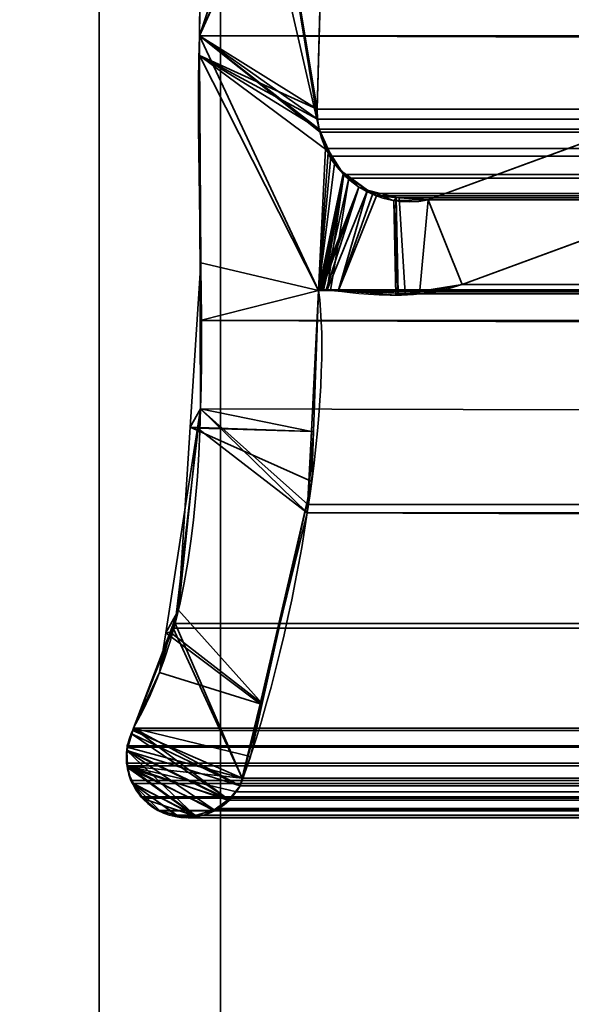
# Model space of a CAD drawing. Header units: millimetres. Extents: x -493 to 6693, y -115 to 135.
# Tile 86 of 172: x -313.66 to -309.11, y -6.33 to 1.78. Entities that reach past the tile are written whole.
import ezdxf

# ---------------------------------------------------------------- set-up
doc = ezdxf.new("R2010")
doc.units = ezdxf.units.MM
doc.layers.add('151', color=7, linetype='Continuous', true_color=0xffffff)

# ---------------------------------------------------------------- blocks, each defined once
blk = doc.blocks.new('UG_SURFACE_001')
at = {"layer": '151', "color": 252, "linetype": 'Continuous', "lineweight": 35}
for points in [[(492.5, -15, 2200.2499), (492.5, 125, 2200.2499), (-492.5, 125, 2200.2499), (-492.5, -15, 2200.2499)], [(-342.5, -15, 2050.2501), (-342.5, 125, 2050.2501), (342.5, 125, 2050.2501), (342.5, -15, 2050.2501)]]:
    blk.add_3dface(points, dxfattribs=at)
blk = doc.blocks.new('UG_SURFACE_146')
at = {"layer": '151', "color": 252, "linetype": 'Continuous', "lineweight": 35}
for points in [[(-297, 3.0145, -6.75), (-312, 3.0145, -6.75), (-312, -16.9528, -6.75), (312, -16.9528, -6.75)], [(-312, -16.9528, -7.75), (-312, 3.0145, -7.75), (-297, 3.0145, -7.75)], [(-297, 3.0145, -7.75), (297, 3.0145, -7.75), (-312, -16.9528, -7.75)], [(297, 3.0145, -7.75), (312, 3.0145, -7.75), (312, -16.9528, -7.75), (-312, -16.9528, -7.75)], [(-312, -16.9528, -6.75), (-312, 3.0145, -6.75), (-312, 3.0145, -7.75), (-312, -16.9528, -7.75)]]:
    blk.add_3dface(points, dxfattribs=at)
blk = doc.blocks.new('UG_SURFACE_150')
at = {"layer": '151', "color": 7, "linetype": 'Continuous', "lineweight": 35}
for points in [[(-311.1883, 0.8784, 2018.4383), (-312.0888, 6.3541, 2019.3388), (-312.1321, 5.0177, 2019.3822), (-312.1284, 4.9608, 2019.3784)], [(-312.0888, 6.3541, 2019.3388), (-311.2011, 0.9593, 2018.451), (-311.2049, 1.0412, 2018.4548)], [(-312.0888, 6.3541, 2019.3388), (-311.1883, 0.8784, 2018.4383), (-311.2011, 0.9593, 2018.451)], [(-311.2049, 1.0412, 2018.4548), (-311.1224, 3.9715, 2018.3723), (-312.0888, 6.3541, 2019.3388)], [(-312.175, 1.6459, -7.75), (-310.9266, 5.4097, -7.75), (-311.0892, 4.1239, -7.75), (-311.0969, 4.0887, -7.75)], [(-310.9266, 5.4097, -7.75), (-312.175, 1.6459, -7.75), (-312.1284, 4.9608, -7.75)], [(-312.175, 1.6459, 2019.4249), (-312.1284, 4.9608, 2019.3784), (-312.1284, 4.9608, -7.75), (-312.175, 1.6459, -7.75)], [(-312.1284, 4.9608, 2019.3784), (-312.175, 1.6459, 2019.4249), (-312.1741, 1.4847, 2019.424), (-311.1883, 0.8784, 2018.4383)], [(-311.0969, 4.0887, -7.75), (-311.1224, 3.9715, -7.75), (-312.175, 1.6459, -7.75)], [(-311.1224, 3.9715, -7.75), (-311.2049, 1.0412, -7.75), (-312.1744, 1.4846, -7.75), (-312.175, 1.6459, -7.75)], [(-311.2049, 1.0412, -7.75), (-311.1224, 3.9715, -7.75), (-311.1224, 3.9715, 2018.3723), (-311.2049, 1.0412, 2018.4548)], [(-312.175, 1.6459, -7.75), (-312.1744, 1.4846, -7.75), (-312.1741, 1.4847, 2019.424)], [(-312.1741, 1.4847, 2019.424), (-312.175, 1.6459, 2019.4249), (-312.175, 1.6459, -7.75)], [(-312.1642, -0.2241, 2019.4142), (-312.1741, 1.4847, 2019.424), (-312.1744, 1.4846, -7.75)], [(-312.1642, -0.2241, 2019.4142), (-312.1744, 1.4846, -7.75), (-312.1649, -1.4257, -7.75)], [(-312.1744, 1.4846, -7.75), (-311.1883, 0.8784, -7.75), (-311.1039, 0.6882, -7.75)], [(-312.1744, 1.4846, -7.75), (-311.2049, 1.0412, -7.75), (-311.2011, 0.9593, -7.75)], [(-311.2011, 0.9593, -7.75), (-311.1883, 0.8784, -7.75), (-312.1744, 1.4846, -7.75)], [(-311.1039, 0.6882, -7.75), (-311.0613, 0.592, -7.75), (-311.1925, -0.4501, -7.75), (-312.1744, 1.4846, -7.75)], [(-312.1649, -1.4257, -7.75), (-312.1744, 1.4846, -7.75), (-311.1925, -0.4501, -7.75), (-311.2517, -1.6131, -7.75)], [(-312.1741, 1.4847, 2019.424), (-311.1925, -0.4501, 2018.4426), (-311.1357, 0.7194, 2018.3856), (-311.1883, 0.8784, 2018.4383)], [(-311.1925, -0.4501, 2018.4426), (-312.1741, 1.4847, 2019.424), (-312.1642, -0.2241, 2019.4142)], [(-311.2011, 0.9593, -7.75), (-311.2049, 1.0412, -7.75), (-311.2049, 1.0412, 2018.4548), (-311.2011, 0.9593, 2018.451)], [(-310.2899, 0.295, -7.75), (-308.3734, 0.997, -7.75), (-308.5515, 0.1329, -7.75), (-310.0084, -0.4009, -7.75)], [(-310.0084, -0.4009, 2017.2584), (-308.5515, 0.1329, 2015.8014), (-308.3734, 0.997, 2015.6233), (-310.2899, 0.295, 2017.5397)], [(-308.3734, 0.997, -7.75), (-310.2899, 0.295, -7.75), (-310.2899, 0.295, 2017.5397), (-308.3734, 0.997, 2015.6233)], [(-311.2011, 0.9593, 2018.451), (-311.1883, 0.8784, 2018.4383), (-311.1883, 0.8784, -7.75), (-311.2011, 0.9593, -7.75)], [(-311.1883, 0.8784, -7.75), (-311.1357, 0.7194, 2018.3856), (-311.1135, 0.6875, 2018.3635)], [(-311.1883, 0.8784, -7.75), (-311.1883, 0.8784, 2018.4383), (-311.1357, 0.7194, 2018.3856)], [(-311.1135, 0.6875, 2018.3635), (-311.1039, 0.6882, -7.75), (-311.1883, 0.8784, -7.75)], [(-311.1135, 0.6875, 2018.3635), (-311.1357, 0.7194, 2018.3856), (-311.1925, -0.4501, 2018.4426)], [(-310.9908, 0.5104, 2018.2409), (-311.1135, 0.6875, 2018.3635), (-311.1925, -0.4501, 2018.4426)], [(-311.1039, 0.6882, -7.75), (-311.1135, 0.6875, 2018.3635), (-310.9908, 0.5104, 2018.2409)], [(-310.9908, 0.5104, 2018.2409), (-311.0613, 0.592, -7.75), (-311.1039, 0.6882, -7.75)], [(-311.1925, -0.4501, -7.75), (-311.0613, 0.592, -7.75), (-310.9834, 0.518, -7.75)], [(-310.9908, 0.5104, 2018.2409), (-310.9834, 0.518, -7.75), (-311.0613, 0.592, -7.75)], [(-310.9834, 0.518, -7.75), (-310.8599, 0.4006, -7.75), (-311.1925, -0.4501, -7.75)], [(-311.1925, -0.4501, 2018.4426), (-310.9856, 0.5029, 2018.2357), (-310.9908, 0.5104, 2018.2409)], [(-310.9856, 0.5029, 2018.2357), (-311.1925, -0.4501, 2018.4426), (-311.1838, -0.447, 2018.4338)], [(-311.1838, -0.447, 2018.4338), (-311.1807, -0.4459, 2018.4307), (-310.9856, 0.5029, 2018.2357)], [(-310.9856, 0.5029, 2018.2357), (-311.1807, -0.4459, 2018.4307), (-311.1663, -0.4468, 2018.4164)], [(-311.1663, -0.4468, 2018.4164), (-311.1222, -0.4498, 2018.3723), (-310.9856, 0.5029, 2018.2357)], [(-310.7907, 0.3763, 2018.0407), (-310.9856, 0.5029, 2018.2357), (-311.1222, -0.4498, 2018.3723), (-311.0318, -0.4559, 2018.2817)], [(-310.9834, 0.518, -7.75), (-310.9908, 0.5104, 2018.2409), (-310.9856, 0.5029, 2018.2357)], [(-310.9834, 0.518, -7.75), (-310.9856, 0.5029, 2018.2357), (-310.7907, 0.3763, 2018.0407)], [(-310.7907, 0.3763, 2018.0407), (-310.8599, 0.4006, -7.75), (-310.9834, 0.518, -7.75)], [(-311.1844, -0.4467, -7.75), (-311.1925, -0.4501, -7.75), (-310.8599, 0.4006, -7.75)], [(-311.1839, -0.4466, -7.75), (-311.1844, -0.4467, -7.75), (-310.8599, 0.4006, -7.75)], [(-311.1662, -0.4463, -7.75), (-311.1839, -0.4466, -7.75), (-310.8599, 0.4006, -7.75)], [(-310.8599, 0.4006, -7.75), (-311.1297, -0.4455, -7.75), (-311.1662, -0.4463, -7.75)], [(-311.1221, -0.4461, -7.75), (-311.1297, -0.4455, -7.75), (-310.8599, 0.4006, -7.75), (-310.7908, 0.3738, -7.75)], [(-310.7908, 0.3738, -7.75), (-310.5711, 0.2884, -7.75), (-310.5566, -0.4895, -7.75), (-311.1221, -0.4461, -7.75)], [(-311.0318, -0.4559, 2018.2817), (-310.7153, 0.3273, 2017.9653), (-310.7907, 0.3763, 2018.0407)], [(-310.5541, 0.3151, 2017.8041), (-310.7153, 0.3273, 2017.9653), (-311.0318, -0.4559, 2018.2817), (-310.5381, -0.4725, 2017.7882)], [(-310.7907, 0.3763, 2018.0407), (-310.7908, 0.3738, -7.75), (-310.8599, 0.4006, -7.75)], [(-310.7908, 0.3738, -7.75), (-310.7907, 0.3763, 2018.0407), (-310.7153, 0.3273, 2017.9653)], [(-310.7908, 0.3738, -7.75), (-310.7153, 0.3273, 2017.9653), (-310.5541, 0.3151, 2017.8041)], [(-310.5541, 0.3151, 2017.8041), (-310.5711, 0.2884, -7.75), (-310.7908, 0.3738, -7.75)], [(-310.5541, 0.3151, 2017.8041), (-310.5553, 0.2888, -7.75), (-310.5711, 0.2884, -7.75)], [(-310.5388, -0.4866, -7.75), (-310.5711, 0.2884, -7.75), (-310.5553, 0.2888, -7.75)], [(-310.5388, -0.4866, -7.75), (-310.5566, -0.4895, -7.75), (-310.5711, 0.2884, -7.75)], [(-310.5553, 0.2888, -7.75), (-310.5541, 0.3151, 2017.8041), (-310.2899, 0.295, 2017.5397)], [(-310.5553, 0.2888, -7.75), (-310.2899, 0.295, -7.75), (-310.0084, -0.4009, -7.75), (-310.5388, -0.4866, -7.75)], [(-310.2899, 0.295, 2017.5397), (-310.2899, 0.295, -7.75), (-310.5553, 0.2888, -7.75)], [(-310.5381, -0.4725, 2017.7882), (-310.3616, -0.4785, 2017.6115), (-310.2899, 0.295, 2017.5397), (-310.5541, 0.3151, 2017.8041)], [(-310.2899, 0.295, 2017.5397), (-310.3616, -0.4785, 2017.6115), (-310.0084, -0.4009, 2017.2584)], [(-308.5515, 0.1329, 2015.8014), (-310.0084, -0.4009, 2017.2584), (-310.0084, -0.4009, -7.75), (-308.5515, 0.1329, -7.75)], [(-312.1649, -1.4257, -7.75), (-312.2514, -1.5778, 2019.5014), (-312.1642, -0.2241, 2019.4142)], [(-311.2345, -1.6133, 2018.4846), (-311.1925, -0.4501, 2018.4426), (-312.1642, -0.2241, 2019.4142), (-312.2514, -1.5778, 2019.5014)], [(-310.5388, -0.4866, -7.75), (-310.0084, -0.4009, -7.75), (-310.0084, -0.4009, 2017.2584)], [(-310.0084, -0.4009, 2017.2584), (-310.3616, -0.4785, 2017.6115), (-310.5388, -0.4866, -7.75)], [(-311.2517, -1.6131, -7.75), (-311.1925, -0.4501, -7.75), (-311.1925, -0.4501, 2018.4426)], [(-311.1925, -0.4501, 2018.4426), (-311.2345, -1.6133, 2018.4846), (-311.2517, -1.6131, -7.75)], [(-311.1925, -0.4501, -7.75), (-311.1844, -0.4467, -7.75), (-311.1838, -0.447, 2018.4338)], [(-311.1838, -0.447, 2018.4338), (-311.1925, -0.4501, 2018.4426), (-311.1925, -0.4501, -7.75)], [(-311.1844, -0.4467, -7.75), (-311.1839, -0.4466, -7.75), (-311.1838, -0.447, 2018.4338)], [(-311.1663, -0.4468, 2018.4164), (-311.1807, -0.4459, 2018.4307), (-311.1839, -0.4466, -7.75)], [(-311.1807, -0.4459, 2018.4307), (-311.1838, -0.447, 2018.4338), (-311.1839, -0.4466, -7.75)], [(-311.1839, -0.4466, -7.75), (-311.1662, -0.4463, -7.75), (-311.1663, -0.4468, 2018.4164)], [(-311.1222, -0.4498, 2018.3723), (-311.1663, -0.4468, 2018.4164), (-311.1662, -0.4463, -7.75)], [(-311.1662, -0.4463, -7.75), (-311.1297, -0.4455, -7.75), (-311.1222, -0.4498, 2018.3723)], [(-311.1297, -0.4455, -7.75), (-311.1221, -0.4461, -7.75), (-311.1222, -0.4498, 2018.3723)], [(-311.0318, -0.4559, 2018.2817), (-311.1222, -0.4498, 2018.3723), (-311.1221, -0.4461, -7.75)], [(-311.1221, -0.4461, -7.75), (-310.5566, -0.4895, -7.75), (-310.5381, -0.4725, 2017.7882)], [(-310.5381, -0.4725, 2017.7882), (-311.0318, -0.4559, 2018.2817), (-311.1221, -0.4461, -7.75)], [(-310.5566, -0.4895, -7.75), (-310.5388, -0.4866, -7.75), (-310.5381, -0.4725, 2017.7882)], [(-310.3616, -0.4785, 2017.6115), (-310.5381, -0.4725, 2017.7882), (-310.5388, -0.4866, -7.75)], [(-312.1649, -1.4257, -7.75), (-312.1896, -1.5852, -7.75), (-312.2514, -1.5778, 2019.5014)], [(-312.1896, -1.5852, -7.75), (-312.1649, -1.4257, -7.75), (-311.2517, -1.6131, -7.75)], [(-312.3484, -3.085, 2019.5985), (-312.1896, -1.5852, -7.75), (-312.4515, -3.2703, -7.75)], [(-311.2858, -2.283, -7.75), (-311.6731, -3.8554, -7.75), (-312.4515, -3.2703, -7.75), (-312.1896, -1.5852, -7.75)], [(-312.3484, -3.085, 2019.5985), (-312.2514, -1.5778, 2019.5014), (-312.1896, -1.5852, -7.75)], [(-312.2514, -1.5778, 2019.5014), (-312.3484, -3.085, 2019.5985), (-311.6576, -3.8528, 2018.9075), (-311.2493, -2.0249, 2018.4994)], [(-311.2493, -2.0249, 2018.4994), (-311.2345, -1.6133, 2018.4846), (-312.2514, -1.5778, 2019.5014)], [(-312.1896, -1.5852, -7.75), (-311.2517, -1.6131, -7.75), (-311.2858, -2.283, -7.75)], [(-311.2858, -2.283, -7.75), (-311.2517, -1.6131, -7.75), (-311.2345, -1.6133, 2018.4846)], [(-311.2345, -1.6133, 2018.4846), (-311.2493, -2.0249, 2018.4994), (-311.2858, -2.283, -7.75)], [(-311.2493, -2.0249, 2018.4994), (-311.6731, -3.8554, -7.75), (-311.2858, -2.283, -7.75)], [(-311.2493, -2.0249, 2018.4994), (-311.6576, -3.8528, 2018.9075), (-311.6731, -3.8554, -7.75)], [(-312.4515, -3.2703, -7.75), (-312.4168, -3.2645, 2019.6667), (-312.3484, -3.085, 2019.5985)], [(-311.6576, -3.8528, 2018.9075), (-312.3484, -3.085, 2019.5985), (-312.4168, -3.2645, 2019.6667)], [(-312.7183, -4.0566, -7.75), (-312.7183, -4.0566, 2019.9683), (-312.4168, -3.2645, 2019.6667)], [(-312.4168, -3.2645, 2019.6667), (-312.5024, -3.5976, -7.75), (-312.7183, -4.0566, -7.75)], [(-311.755, -4.2885, 2019.0051), (-311.6576, -3.8528, 2018.9075), (-312.4168, -3.2645, 2019.6667), (-312.7183, -4.0566, 2019.9683)], [(-312.4168, -3.2645, 2019.6667), (-312.4515, -3.2703, -7.75), (-312.5024, -3.5976, -7.75)], [(-311.6731, -3.8554, -7.75), (-312.5024, -3.5976, -7.75), (-312.4515, -3.2703, -7.75)], [(-312.7183, -4.0566, -7.75), (-312.5024, -3.5976, -7.75), (-311.6731, -3.8554, -7.75), (-311.8398, -4.5319, -7.75)], [(-311.8398, -4.5319, -7.75), (-311.6731, -3.8554, -7.75), (-311.6576, -3.8528, 2018.9075)], [(-311.6576, -3.8528, 2018.9075), (-311.755, -4.2885, 2019.0051), (-311.8398, -4.5319, -7.75)], [(-312.7351, -4.1036, 2019.9852), (-312.7321, -4.1027, -7.75), (-312.7726, -4.2386, -7.75)], [(-311.8398, -4.5319, -7.75), (-312.7726, -4.2386, -7.75), (-312.7321, -4.1027, -7.75)], [(-312.7726, -4.2386, -7.75), (-312.7699, -4.2006, 2020.0198), (-312.7351, -4.1036, 2019.9852)], [(-311.9347, -4.642, 2019.1846), (-312.7351, -4.1036, 2019.9852), (-312.7699, -4.2006, 2020.0198), (-312.7715, -4.2381, 2020.0214)], [(-312.7321, -4.1027, -7.75), (-312.7351, -4.1036, 2019.9852), (-312.7183, -4.0566, 2019.9683)], [(-312.7183, -4.0566, 2019.9683), (-312.7351, -4.1036, 2019.9852), (-311.9347, -4.642, 2019.1846)], [(-312.7183, -4.0566, 2019.9683), (-312.7183, -4.0566, -7.75), (-312.7321, -4.1027, -7.75)], [(-311.8398, -4.5319, -7.75), (-312.7321, -4.1027, -7.75), (-312.7183, -4.0566, -7.75)], [(-312.7183, -4.0566, 2019.9683), (-311.9347, -4.642, 2019.1846), (-311.8696, -4.5803, 2019.1195), (-311.8398, -4.5319, 2019.0897)], [(-311.8398, -4.5319, 2019.0897), (-311.755, -4.2885, 2019.0051), (-312.7183, -4.0566, 2019.9683)], [(-312.7726, -4.2386, -7.75), (-312.7715, -4.2381, 2020.0214), (-312.7699, -4.2006, 2020.0198)], [(-312.7726, -4.2386, -7.75), (-312.7771, -4.2537, -7.75), (-312.7671, -4.379, 2020.0171)], [(-312.7638, -4.3802, -7.75), (-312.7771, -4.2537, -7.75), (-312.7726, -4.2386, -7.75), (-312.2073, -4.7803, -7.75)], [(-312.7771, -4.2537, -7.75), (-312.7638, -4.3802, -7.75), (-312.7671, -4.379, 2020.0171)], [(-312.7762, -4.3434, 2020.0262), (-312.7715, -4.2381, 2020.0214), (-312.7726, -4.2386, -7.75)], [(-311.9347, -4.642, 2019.1846), (-312.7715, -4.2381, 2020.0214), (-312.7762, -4.3434, 2020.0262), (-312.7671, -4.379, 2020.0171)], [(-312.7671, -4.379, 2020.0171), (-312.7762, -4.3434, 2020.0262), (-312.7726, -4.2386, -7.75)], [(-312.7726, -4.2386, -7.75), (-312.053, -4.7278, -7.75), (-312.1366, -4.7728, -7.75), (-312.2073, -4.7803, -7.75)], [(-312.7726, -4.2386, -7.75), (-311.9343, -4.6483, -7.75), (-311.9568, -4.676, -7.75), (-312.053, -4.7278, -7.75)], [(-312.7726, -4.2386, -7.75), (-311.8398, -4.5319, -7.75), (-311.9343, -4.6483, -7.75)], [(-311.755, -4.2885, 2019.0051), (-311.8398, -4.5319, 2019.0897), (-311.8398, -4.5319, -7.75)], [(-312.7395, -4.4879, 2019.9895), (-312.7671, -4.379, 2020.0171), (-312.7638, -4.3802, -7.75)], [(-312.7671, -4.379, 2020.0171), (-312.2083, -4.7758, 2019.4583), (-312.0493, -4.7285, 2019.2993)], [(-312.2083, -4.7758, 2019.4583), (-312.7671, -4.379, 2020.0171), (-312.7395, -4.4879, 2019.9895), (-312.7241, -4.5127, 2019.974)], [(-312.0493, -4.7285, 2019.2993), (-312.0153, -4.7184, 2019.2654), (-311.9347, -4.642, 2019.1846), (-312.7671, -4.379, 2020.0171)], [(-312.7638, -4.3802, -7.75), (-312.7578, -4.4365, -7.75), (-312.7395, -4.4879, 2019.9895)], [(-312.7177, -4.511, -7.75), (-312.7578, -4.4365, -7.75), (-312.7638, -4.3802, -7.75), (-312.2073, -4.7803, -7.75)], [(-312.7578, -4.4365, -7.75), (-312.7177, -4.511, -7.75), (-312.7241, -4.5127, 2019.974)], [(-312.7241, -4.5127, 2019.974), (-312.7395, -4.4879, 2019.9895), (-312.7578, -4.4365, -7.75)], [(-312.6571, -4.6207, 2019.907), (-312.7241, -4.5127, 2019.974), (-312.7177, -4.511, -7.75)], [(-312.7241, -4.5127, 2019.974), (-312.6571, -4.6207, 2019.907), (-312.6361, -4.6376, 2019.886)], [(-312.6361, -4.6376, 2019.886), (-312.5169, -4.7332, 2019.7668), (-312.3757, -4.7674, 2019.6257), (-312.7241, -4.5127, 2019.974)], [(-312.3757, -4.7674, 2019.6257), (-312.2678, -4.7935, 2019.5179), (-312.2083, -4.7758, 2019.4583), (-312.7241, -4.5127, 2019.974)], [(-312.7177, -4.511, -7.75), (-312.661, -4.6162, -7.75), (-312.6571, -4.6207, 2019.907)], [(-312.6345, -4.6377, -7.75), (-312.661, -4.6162, -7.75), (-312.7177, -4.511, -7.75), (-312.2073, -4.7803, -7.75)], [(-311.9343, -4.6483, -7.75), (-311.8398, -4.5319, -7.75), (-311.8398, -4.5319, 2019.0897)], [(-311.8398, -4.5319, 2019.0897), (-311.8696, -4.5803, 2019.1195), (-311.9343, -4.6483, -7.75)], [(-312.661, -4.6162, -7.75), (-312.6345, -4.6377, -7.75), (-312.6361, -4.6376, 2019.886)], [(-312.6361, -4.6376, 2019.886), (-312.6571, -4.6207, 2019.907), (-312.661, -4.6162, -7.75)], [(-311.8696, -4.5803, 2019.1195), (-311.9347, -4.642, 2019.1846), (-311.9343, -4.6483, -7.75)], [(-312.5169, -4.7332, 2019.7668), (-312.6361, -4.6376, 2019.886), (-312.6345, -4.6377, -7.75)], [(-312.6345, -4.6377, -7.75), (-312.5169, -4.7332, -7.75), (-312.5169, -4.7332, 2019.7668)], [(-312.3752, -4.7754, -7.75), (-312.5169, -4.7332, -7.75), (-312.6345, -4.6377, -7.75), (-312.2073, -4.7803, -7.75)], [(-312.053, -4.7278, -7.75), (-311.9568, -4.676, -7.75), (-311.9347, -4.642, 2019.1846)], [(-311.9347, -4.642, 2019.1846), (-312.0153, -4.7184, 2019.2654), (-312.053, -4.7278, -7.75)], [(-311.9568, -4.676, -7.75), (-311.9343, -4.6483, -7.75), (-311.9347, -4.642, 2019.1846)], [(-312.5169, -4.7332, -7.75), (-312.3752, -4.7754, -7.75), (-312.3757, -4.7674, 2019.6257)], [(-312.3757, -4.7674, 2019.6257), (-312.5169, -4.7332, 2019.7668), (-312.5169, -4.7332, -7.75)], [(-312.2678, -4.7935, 2019.5179), (-312.3757, -4.7674, 2019.6257), (-312.3752, -4.7754, -7.75)], [(-312.3752, -4.7754, -7.75), (-312.319, -4.7921, -7.75), (-312.2678, -4.7935, 2019.5179)], [(-312.2073, -4.7803, -7.75), (-312.319, -4.7921, -7.75), (-312.3752, -4.7754, -7.75)], [(-312.319, -4.7921, -7.75), (-312.2073, -4.7803, -7.75), (-312.2083, -4.7758, 2019.4583)], [(-312.2083, -4.7758, 2019.4583), (-312.2678, -4.7935, 2019.5179), (-312.319, -4.7921, -7.75)], [(-312.0493, -4.7285, 2019.2993), (-312.2083, -4.7758, 2019.4583), (-312.1366, -4.7728, -7.75)], [(-312.2083, -4.7758, 2019.4583), (-312.2073, -4.7803, -7.75), (-312.1366, -4.7728, -7.75)], [(-312.1366, -4.7728, -7.75), (-312.053, -4.7278, -7.75), (-312.0493, -4.7285, 2019.2993)], [(-312.0153, -4.7184, 2019.2654), (-312.0493, -4.7285, 2019.2993), (-312.053, -4.7278, -7.75)]]:
    blk.add_3dface(points, dxfattribs=at)
blk = doc.blocks.new('UG_SURFACE_151')
at = {"layer": '151', "color": 7, "linetype": 'Continuous', "lineweight": 35}
for points in [[(-311.1224, 3.9715, 2018.3723), (-311.2049, 1.0412, 2018.4548), (-312.175, 1.6459, 2019.4249), (-312.1284, 4.9608, 2019.3784)], [(312.175, 1.6459, 2019.4249), (312.1284, 4.9608, 2019.3784), (-312.1284, 4.9608, 2019.3784), (-312.175, 1.6459, 2019.4249)], [(-311.2049, 1.0412, 2018.4548), (-311.1224, 3.9715, 2018.3723), (311.1224, 3.9715, 2018.3723), (311.2049, 1.0412, 2018.4548)], [(-312.175, 1.6459, 2019.4249), (-311.1883, 0.8784, 2018.4383), (-311.1801, 0.8536, 2018.43)], [(-312.175, 1.6459, 2019.4249), (-311.2049, 1.0412, 2018.4548), (-311.2011, 0.9593, 2018.451)], [(-311.2011, 0.9593, 2018.451), (-311.1883, 0.8784, 2018.4383), (-312.175, 1.6459, 2019.4249)], [(-311.1801, 0.8536, 2018.43), (-311.1357, 0.7194, 2018.3856), (-311.1925, -0.4501, 2018.4426), (-312.175, 1.6459, 2019.4249)], [(-312.1673, -0.6973, 2019.4173), (-312.175, 1.6459, 2019.4249), (-311.1925, -0.4501, 2018.4426)], [(312.1642, -0.2241, 2019.4142), (-312.175, 1.6459, 2019.4249), (-312.1673, -0.6973, 2019.4173)], [(312.1642, -0.2241, 2019.4142), (312.175, 1.6459, 2019.4249), (-312.175, 1.6459, 2019.4249)], [(-311.2011, 0.9593, 2018.451), (-311.2049, 1.0412, 2018.4548), (311.2049, 1.0412, 2018.4548)], [(-311.2011, 0.9593, 2018.451), (311.2049, 1.0412, 2018.4548), (311.2011, 0.9593, 2018.451)], [(-310.2899, 0.295, 2017.5397), (-308.3734, 0.997, 2015.6233), (-308.5515, 0.1329, 2015.8014), (-310.0084, -0.4009, 2017.2584)], [(-308.3734, 0.997, 2015.6233), (-310.2899, 0.295, 2017.5397), (310.2899, 0.295, 2017.5397), (308.3734, 0.997, 2015.6233)], [(311.2011, 0.9593, 2018.451), (311.1883, 0.8784, 2018.4383), (-311.1883, 0.8784, 2018.4383), (-311.2011, 0.9593, 2018.451)], [(-311.1883, 0.8784, 2018.4383), (311.1883, 0.8784, 2018.4383), (311.1792, 0.8545, 2018.429)], [(311.1792, 0.8545, 2018.429), (-311.1801, 0.8536, 2018.43), (-311.1883, 0.8784, 2018.4383)], [(-311.1357, 0.7194, 2018.3856), (-311.1801, 0.8536, 2018.43), (311.1792, 0.8545, 2018.429)], [(-311.1357, 0.7194, 2018.3856), (311.1792, 0.8545, 2018.429), (311.1052, 0.66, 2018.3551)], [(-311.1925, -0.4501, 2018.4426), (-311.1357, 0.7194, 2018.3856), (-311.0915, 0.6556, 2018.3415)], [(-311.0915, 0.6556, 2018.3415), (-310.9856, 0.5029, 2018.2357), (-311.1925, -0.4501, 2018.4426)], [(-311.1357, 0.7194, 2018.3856), (311.1052, 0.66, 2018.3551), (311.0961, 0.6497, 2018.3461)], [(311.0961, 0.6497, 2018.3461), (-311.0915, 0.6556, 2018.3415), (-311.1357, 0.7194, 2018.3856)], [(-310.9856, 0.5029, 2018.2357), (-311.0915, 0.6556, 2018.3415), (311.0961, 0.6497, 2018.3461)], [(-310.9422, 0.4746, 2018.1921), (-310.9856, 0.5029, 2018.2357), (311.0961, 0.6497, 2018.3461)], [(311.0961, 0.6497, 2018.3461), (310.941, 0.4726, 2018.1911), (-310.9422, 0.4746, 2018.1921)], [(-311.1875, -0.4483, 2018.4374), (-311.1925, -0.4501, 2018.4426), (-310.9856, 0.5029, 2018.2357)], [(-310.9856, 0.5029, 2018.2357), (-311.1807, -0.4459, 2018.4307), (-311.1875, -0.4483, 2018.4374)], [(-311.1767, -0.4461, 2018.4267), (-311.1807, -0.4459, 2018.4307), (-310.9856, 0.5029, 2018.2357)], [(-310.9856, 0.5029, 2018.2357), (-311.1524, -0.4478, 2018.4023), (-311.1767, -0.4461, 2018.4267)], [(-311.1524, -0.4478, 2018.4023), (-310.9856, 0.5029, 2018.2357), (-310.9422, 0.4746, 2018.1921)], [(-311.0951, -0.4516, 2018.3451), (-311.1524, -0.4478, 2018.4023), (-310.9422, 0.4746, 2018.1921)], [(-311.0318, -0.4559, 2018.2817), (-311.0951, -0.4516, 2018.3451), (-310.9422, 0.4746, 2018.1921), (-310.7465, 0.3476, 2017.9965)], [(-310.9422, 0.4746, 2018.1921), (310.9071, 0.4339, 2018.157), (310.7471, 0.3465, 2017.997)], [(-310.9422, 0.4746, 2018.1921), (310.941, 0.4726, 2018.1911), (310.9071, 0.4339, 2018.157)], [(310.7471, 0.3465, 2017.997), (-310.7465, 0.3476, 2017.9965), (-310.9422, 0.4746, 2018.1921)], [(-310.7465, 0.3476, 2017.9965), (-310.7153, 0.3273, 2017.9653), (-311.0318, -0.4559, 2018.2817)], [(-310.4793, -0.4745, 2017.7293), (-311.0318, -0.4559, 2018.2817), (-310.7153, 0.3273, 2017.9653), (-310.5288, 0.3132, 2017.7789)], [(-310.7465, 0.3476, 2017.9965), (310.7471, 0.3465, 2017.997), (310.7048, 0.3234, 2017.9548)], [(-310.7153, 0.3273, 2017.9653), (-310.7465, 0.3476, 2017.9965), (310.7048, 0.3234, 2017.9548)], [(-310.7153, 0.3273, 2017.9653), (310.7048, 0.3234, 2017.9548), (310.529, 0.3114, 2017.7789)], [(310.529, 0.3114, 2017.7789), (-310.5288, 0.3132, 2017.7789), (-310.7153, 0.3273, 2017.9653)], [(-310.5288, 0.3132, 2017.7789), (-310.2899, 0.295, 2017.5397), (-310.3616, -0.4785, 2017.6115), (-310.4793, -0.4745, 2017.7293)], [(-310.5288, 0.3132, 2017.7789), (310.529, 0.3114, 2017.7789), (310.2899, 0.295, 2017.5397)], [(310.2899, 0.295, 2017.5397), (-310.2899, 0.295, 2017.5397), (-310.5288, 0.3132, 2017.7789)], [(-310.0084, -0.4009, 2017.2584), (-310.3616, -0.4785, 2017.6115), (-310.2899, 0.295, 2017.5397)], [(308.5515, 0.1329, 2015.8014), (310.0084, -0.4009, 2017.2584), (-310.0084, -0.4009, 2017.2584), (-308.5515, 0.1329, 2015.8014)], [(-312.1673, -0.6973, 2019.4173), (312.1944, -0.6927, 2019.4445), (312.1642, -0.2241, 2019.4142)], [(-310.3616, -0.4785, 2017.6115), (310.0084, -0.4009, 2017.2584), (310.3616, -0.4785, 2017.6115)], [(-310.3616, -0.4785, 2017.6115), (-310.0084, -0.4009, 2017.2584), (310.0084, -0.4009, 2017.2584)], [(-311.1925, -0.4501, 2018.4426), (-311.2823, -2.2143, 2018.5323), (-312.1649, -1.4257, 2019.4149), (-312.1673, -0.6973, 2019.4173)], [(311.2493, -2.0249, 2018.4994), (-311.2823, -2.2143, 2018.5323), (-311.1925, -0.4501, 2018.4426)], [(311.1925, -0.4501, 2018.4426), (-311.1925, -0.4501, 2018.4426), (-311.1875, -0.4483, 2018.4374), (311.1875, -0.4483, 2018.4374)], [(-311.1925, -0.4501, 2018.4426), (311.1925, -0.4501, 2018.4426), (311.2493, -2.0249, 2018.4994)], [(311.1875, -0.4483, 2018.4374), (-311.1875, -0.4483, 2018.4374), (-311.1807, -0.4459, 2018.4307)], [(-311.1807, -0.4459, 2018.4307), (-311.1767, -0.4461, 2018.4267), (311.1767, -0.4461, 2018.4267), (311.1807, -0.4459, 2018.4307)], [(311.1807, -0.4459, 2018.4307), (311.1875, -0.4483, 2018.4374), (-311.1807, -0.4459, 2018.4307)], [(311.1767, -0.4461, 2018.4267), (-311.1767, -0.4461, 2018.4267), (-311.1524, -0.4478, 2018.4023), (311.1524, -0.4478, 2018.4023)], [(311.1524, -0.4478, 2018.4023), (-311.1524, -0.4478, 2018.4023), (-311.0951, -0.4516, 2018.3451), (311.0951, -0.4516, 2018.3451)], [(311.0951, -0.4516, 2018.3451), (-311.0951, -0.4516, 2018.3451), (-311.0318, -0.4559, 2018.2817)], [(311.0318, -0.4559, 2018.2817), (311.0951, -0.4516, 2018.3451), (-311.0318, -0.4559, 2018.2817)], [(-311.0318, -0.4559, 2018.2817), (-310.4793, -0.4745, 2017.7293), (310.4793, -0.4745, 2017.7293), (311.0318, -0.4559, 2018.2817)], [(310.3616, -0.4785, 2017.6115), (-310.4793, -0.4745, 2017.7293), (-310.3616, -0.4785, 2017.6115)], [(310.3616, -0.4785, 2017.6115), (310.4793, -0.4745, 2017.7293), (-310.4793, -0.4745, 2017.7293)], [(312.3484, -3.085, 2019.5985), (312.1944, -0.6927, 2019.4445), (-312.1673, -0.6973, 2019.4173)], [(312.3484, -3.085, 2019.5985), (-312.1673, -0.6973, 2019.4173), (-312.1649, -1.4257, 2019.4149)], [(-311.2858, -2.283, 2018.5359), (-311.8236, -4.4661, 2019.0735), (-312.375, -3.1926, 2019.6249), (-312.1649, -1.4257, 2019.4149)], [(-312.1649, -1.4257, 2019.4149), (-312.375, -3.1926, 2019.6249), (312.4011, -3.2235, 2019.6512)], [(-312.1649, -1.4257, 2019.4149), (-311.2823, -2.2143, 2018.5323), (-311.2858, -2.283, 2018.5359)], [(-312.1649, -1.4257, 2019.4149), (312.4011, -3.2235, 2019.6512), (312.3484, -3.085, 2019.5985)], [(311.2493, -2.0249, 2018.4994), (311.2903, -2.2084, 2018.5404), (-311.2823, -2.2143, 2018.5323)], [(-311.2858, -2.283, 2018.5359), (311.2903, -2.2084, 2018.5404), (311.755, -4.2885, 2019.0051)], [(-311.2858, -2.283, 2018.5359), (-311.2823, -2.2143, 2018.5323), (311.2903, -2.2084, 2018.5404)], [(311.755, -4.2885, 2019.0051), (-311.8236, -4.4661, 2019.0735), (-311.2858, -2.283, 2018.5359)], [(-312.7246, -4.0742, 2019.9747), (-312.7183, -4.0566, 2019.9683), (-312.3904, -3.2315, 2019.6404), (-311.8236, -4.4661, 2019.0735)], [(-312.3904, -3.2315, 2019.6404), (-312.7183, -4.0566, 2019.9683), (312.7183, -4.0566, 2019.9683)], [(-312.3904, -3.2315, 2019.6404), (-312.375, -3.1926, 2019.6249), (-311.8236, -4.4661, 2019.0735)], [(-312.375, -3.1926, 2019.6249), (-312.3904, -3.2315, 2019.6404), (312.4011, -3.2235, 2019.6512)], [(312.7183, -4.0566, 2019.9683), (312.4011, -3.2235, 2019.6512), (-312.3904, -3.2315, 2019.6404)], [(-311.8236, -4.4661, 2019.0735), (-312.7703, -4.2114, 2020.0202), (-312.7699, -4.2006, 2020.0198), (-312.7246, -4.0742, 2019.9747)], [(312.7699, -4.2006, 2020.0198), (312.7246, -4.0742, 2019.9747), (-312.7246, -4.0742, 2019.9747), (-312.7699, -4.2006, 2020.0198)], [(312.7183, -4.0566, 2019.9683), (-312.7183, -4.0566, 2019.9683), (-312.7246, -4.0742, 2019.9747), (312.7246, -4.0742, 2019.9747)], [(-311.8236, -4.4661, 2019.0735), (-312.7704, -4.3663, 2020.0205), (-312.7762, -4.3434, 2020.0262), (-312.7703, -4.2114, 2020.0202)], [(312.7762, -4.3434, 2020.0262), (-312.7703, -4.2114, 2020.0202), (-312.7762, -4.3434, 2020.0262)], [(-312.7703, -4.2114, 2020.0202), (312.7703, -4.2114, 2020.0202), (312.7699, -4.2006, 2020.0198)], [(-312.7699, -4.2006, 2020.0198), (-312.7703, -4.2114, 2020.0202), (312.7699, -4.2006, 2020.0198)], [(312.7762, -4.3434, 2020.0262), (312.7703, -4.2114, 2020.0202), (-312.7703, -4.2114, 2020.0202)], [(311.755, -4.2885, 2019.0051), (311.8178, -4.4688, 2019.0678), (-311.8236, -4.4661, 2019.0735)], [(-312.7762, -4.3434, 2020.0262), (-312.7704, -4.3663, 2020.0205), (312.7704, -4.3663, 2020.0205), (312.7762, -4.3434, 2020.0262)], [(-312.7704, -4.3663, 2020.0205), (-312.0605, -4.7319, 2019.3105), (-312.2073, -4.7755, 2019.4573)], [(-312.7704, -4.3663, 2020.0205), (-311.9409, -4.6479, 2019.1908), (-312.0153, -4.7184, 2019.2654), (-312.0605, -4.7319, 2019.3105)], [(-312.7704, -4.3663, 2020.0205), (-311.8236, -4.4661, 2019.0735), (-311.8398, -4.5319, 2019.0897), (-311.8696, -4.5803, 2019.1195)], [(-311.8696, -4.5803, 2019.1195), (-311.9409, -4.6479, 2019.1908), (-312.7704, -4.3663, 2020.0205)], [(-312.7251, -4.5111, 2019.9752), (-312.7395, -4.4879, 2019.9895), (-312.7704, -4.3663, 2020.0205), (-312.2073, -4.7755, 2019.4573)], [(312.7704, -4.3663, 2020.0205), (-312.7704, -4.3663, 2020.0205), (-312.7395, -4.4879, 2019.9895)], [(312.7395, -4.4879, 2019.9895), (312.7704, -4.3663, 2020.0205), (-312.7395, -4.4879, 2019.9895)], [(-312.7395, -4.4879, 2019.9895), (-312.7251, -4.5111, 2019.9752), (312.7251, -4.5111, 2019.9752), (312.7395, -4.4879, 2019.9895)], [(-312.7251, -4.5111, 2019.9752), (-312.5004, -4.7372, 2019.7504), (-312.5169, -4.7332, 2019.7668), (-312.6413, -4.6334, 2019.8913)], [(-312.7251, -4.5111, 2019.9752), (-312.36, -4.7712, 2019.6099), (-312.5004, -4.7372, 2019.7504)], [(-312.7251, -4.5111, 2019.9752), (-312.2073, -4.7755, 2019.4573), (-312.2678, -4.7935, 2019.5179), (-312.36, -4.7712, 2019.6099)], [(-312.6413, -4.6334, 2019.8913), (-312.6571, -4.6207, 2019.907), (-312.7251, -4.5111, 2019.9752)], [(312.7251, -4.5111, 2019.9752), (-312.7251, -4.5111, 2019.9752), (-312.6571, -4.6207, 2019.907)], [(312.6571, -4.6207, 2019.907), (312.7251, -4.5111, 2019.9752), (-312.6571, -4.6207, 2019.907)], [(-311.8696, -4.5803, 2019.1195), (311.8398, -4.5319, 2019.0897), (311.8696, -4.5803, 2019.1195)], [(-311.8696, -4.5803, 2019.1195), (-311.8398, -4.5319, 2019.0897), (311.8398, -4.5319, 2019.0897)], [(-311.8398, -4.5319, 2019.0897), (-311.8236, -4.4661, 2019.0735), (311.8178, -4.4688, 2019.0678)], [(311.8178, -4.4688, 2019.0678), (311.8398, -4.5319, 2019.0897), (-311.8398, -4.5319, 2019.0897)], [(-312.6571, -4.6207, 2019.907), (-312.6413, -4.6334, 2019.8913), (312.6413, -4.6334, 2019.8913), (312.6571, -4.6207, 2019.907)], [(311.8696, -4.5803, 2019.1195), (-311.9409, -4.6479, 2019.1908), (-311.8696, -4.5803, 2019.1195)], [(311.8696, -4.5803, 2019.1195), (311.9409, -4.6479, 2019.1908), (-311.9409, -4.6479, 2019.1908)], [(312.6413, -4.6334, 2019.8913), (-312.6413, -4.6334, 2019.8913), (-312.5169, -4.7332, 2019.7668), (312.5169, -4.7332, 2019.7668)], [(-312.0153, -4.7184, 2019.2654), (311.9409, -4.6479, 2019.1908), (312.0153, -4.7184, 2019.2654)], [(-312.0153, -4.7184, 2019.2654), (-311.9409, -4.6479, 2019.1908), (311.9409, -4.6479, 2019.1908)], [(312.5169, -4.7332, 2019.7668), (-312.5169, -4.7332, 2019.7668), (-312.5004, -4.7372, 2019.7504), (312.5004, -4.7372, 2019.7504)], [(312.5004, -4.7372, 2019.7504), (-312.5004, -4.7372, 2019.7504), (-312.36, -4.7712, 2019.6099), (312.36, -4.7712, 2019.6099)], [(312.2678, -4.7935, 2019.5179), (-312.36, -4.7712, 2019.6099), (-312.2678, -4.7935, 2019.5179)], [(312.2678, -4.7935, 2019.5179), (312.36, -4.7712, 2019.6099), (-312.36, -4.7712, 2019.6099)], [(-312.2678, -4.7935, 2019.5179), (-312.2073, -4.7755, 2019.4573), (312.2073, -4.7755, 2019.4573), (312.2678, -4.7935, 2019.5179)], [(312.2073, -4.7755, 2019.4573), (-312.2073, -4.7755, 2019.4573), (-312.0605, -4.7319, 2019.3105), (312.0605, -4.7319, 2019.3105)], [(312.0153, -4.7184, 2019.2654), (-312.0605, -4.7319, 2019.3105), (-312.0153, -4.7184, 2019.2654)], [(312.0153, -4.7184, 2019.2654), (312.0605, -4.7319, 2019.3105), (-312.0605, -4.7319, 2019.3105)]]:
    blk.add_3dface(points, dxfattribs=at)
blk = doc.blocks.new('UG_SURFACE_154')
at = {"layer": '151', "color": 252, "linetype": 'Continuous', "lineweight": 35}
for points in [[(-314.5, 12.92, 2021.75), (-314.5, -21.92, 2021.75), (-313, -21.92, 2020.2501), (-313, 12.92, 2020.2501)], [(-313, 12.92, -7.75), (-313, -21.92, -7.75), (-314.5, -21.92, -7.75), (-314.5, 12.92, -7.75)], [(-313, -21.92, 2020.2501), (-313, -21.92, -7.75), (-313, 12.92, -7.75), (-313, 12.92, 2020.2501)]]:
    blk.add_3dface(points, dxfattribs=at)
blk = doc.blocks.new('UG_SURFACE_155')
at = {"layer": '151', "color": 252, "linetype": 'Continuous', "lineweight": 35}
for points in [[(-314.5, 12.92, 2021.75), (-314.5, -21.92, 2021.75), (-313, -21.92, 2020.2501), (-313, 12.92, 2020.2501)], [(-313, 12.92, -7.75), (-313, -21.92, -7.75), (-314.5, -21.92, -7.75), (-314.5, 12.92, -7.75)], [(-313, -21.92, 2020.2501), (-313, -21.92, -7.75), (-313, 12.92, -7.75), (-313, 12.92, 2020.2501)]]:
    blk.add_3dface(points, dxfattribs=at)
blk = doc.blocks.new('UG_SURFACE_157')
at = {"layer": '151', "color": 252, "linetype": 'Continuous', "lineweight": 35}
for points in [[(-314.5, -21.92, 2021.75), (314.5, -21.92, 2021.75), (314.5, 12.92, 2021.75), (-314.5, 12.92, 2021.75)], [(-313, 12.92, 2020.2501), (-313, -21.92, 2020.2501), (-314.5, -21.92, 2021.75), (-314.5, 12.92, 2021.75)], [(-313, -21.92, 2020.2501), (-313, 12.92, 2020.2501), (313, 12.92, 2020.2501), (313, -21.92, 2020.2501)]]:
    blk.add_3dface(points, dxfattribs=at)

msp = doc.modelspace()

# ---------------------------------------------------------------- linework, layer by layer
at = {"layer": '151', "color": 253, "linetype": 'Continuous', "lineweight": -3}
for p, q in [((-313, 12.92, -7.75), (-313, -21.92, -7.75)), ((-313, -21.92, 2020.25), (-313, 12.92, 2020.25)), ((-313, 12.92, -7.75), (-313, -21.92, -7.75)), ((-313, -21.92, 2020.25), (-313, 12.92, 2020.25)), ((-313, -21.92, 2020.25), (-313, 12.92, 2020.25)), ((-312.175, 1.6459, 2019.425), (-312.1284, 4.9608, 2019.3784)), ((-312.1284, 4.9608, 2019.3784), (-312.175, 1.6459, 2019.425)), ((-312.175, 1.6459, -7.75), (-312.1284, 4.9608, -7.75)), ((-311.2049, 1.0412, -7.75), (-311.1224, 3.9715, -7.75)), ((-311.1224, 3.9715, 2018.3724), (-311.2049, 1.0412, 2018.4549)), ((-311.1224, 3.9715, 2018.3724), (-311.2049, 1.0412, 2018.4549)), ((-312, -16.9528, -7.75), (-312, 3.0145, -7.75)), ((-312, -16.9528, -6.75), (-312, 3.0145, -6.75)), ((-312.175, 1.6459, 2019.425), (-312.175, 1.6459, -7.75)), ((312.175, 1.6459, 2019.425), (-312.175, 1.6459, 2019.425)), ((-311.2049, 1.0412, 2018.4549), (311.2049, 1.0412, 2018.4549)), ((-311.2049, 1.0412, -7.75), (-311.2049, 1.0412, 2018.4549)), ((-310.2899, 0.295, -7.75), (-308.3734, 0.997, -7.75)), ((-310.2899, 0.295, 2017.5399), (-308.3734, 0.997, 2015.6234)), ((-310.2899, 0.295, 2017.5399), (-308.3734, 0.997, 2015.6234)), ((-311.1883, 0.8784, -7.75), (-311.1883, 0.8784, 2018.4383)), ((-311.1883, 0.8784, 2018.4383), (311.1883, 0.8784, 2018.4383)), ((-310.2899, 0.295, 2017.5399), (310.2899, 0.295, 2017.5399)), ((-310.2899, 0.295, -7.75), (-310.2899, 0.295, 2017.5399)), ((-308.5515, 0.1329, 2015.8015), (-310.0084, -0.4009, 2017.2584)), ((-310.0084, -0.4009, 2017.2584), (-308.5515, 0.1329, 2015.8015)), ((-308.5515, 0.1329, -7.75), (-310.0084, -0.4009, -7.75)), ((310.0084, -0.4009, 2017.2584), (-310.0084, -0.4009, 2017.2584)), ((-310.0084, -0.4009, 2017.2584), (-310.0084, -0.4009, -7.75)), ((-311.1926, -0.4501, 2018.4426), (-311.1926, -0.4501, -7.75)), ((311.1926, -0.4501, 2018.4426), (-311.1926, -0.4501, 2018.4426)), ((-312.7183, -4.0566, 2019.9683), (-312.7183, -4.0566, -7.75)), ((312.7183, -4.0566, 2019.9683), (-312.7183, -4.0566, 2019.9683)), ((-311.8398, -4.5319, 2019.0898), (-311.8398, -4.5319, -7.75)), ((311.8398, -4.5319, 2019.0898), (-311.8398, -4.5319, 2019.0898)), ((312.5169, -4.7332, 2019.7669), (-312.5169, -4.7332, 2019.7669)), ((-312.5169, -4.7332, 2019.7669), (-312.5169, -4.7332, -7.75))]:
    msp.add_line(p, q, dxfattribs=at)
for points in [[(-312.175, 1.6459, 2019.425), (-312.2322, -0.3303, 2019.4822), (-311.9096, -2.668, 2019.1596), (-312.7183, -4.0566, 2019.9683)], [(-312.7183, -4.0566, 2019.9683), (-311.9096, -2.668, 2019.1596), (-312.2322, -0.3303, 2019.4822), (-312.175, 1.6459, 2019.425)], [(-312.175, 1.6459, -7.75), (-312.2322, -0.3303, -7.75), (-311.9096, -2.668, -7.75), (-312.7183, -4.0566, -7.75)], [(-311.1883, 0.8784, 2018.4383), (-311.1999, 0.9319, 2018.4499), (-311.2052, 0.9864, 2018.4552), (-311.2049, 1.0412, 2018.4549)], [(-311.1883, 0.8784, 2018.4383), (-311.1999, 0.9319, 2018.4499), (-311.2052, 0.9864, 2018.4552), (-311.2049, 1.0412, 2018.4549)], [(-311.2049, 1.0412, -7.75), (-311.2052, 0.9864, -7.75), (-311.1999, 0.9319, -7.75), (-311.1883, 0.8784, -7.75)], [(-311.1883, 0.8784, -7.75), (-311.1012, 0.4692, -7.75), (-310.6991, 0.208, -7.75), (-310.2899, 0.295, -7.75)], [(-310.2899, 0.295, 2017.5399), (-310.6991, 0.208, 2017.9491), (-311.1012, 0.4692, 2018.3512), (-311.1883, 0.8784, 2018.4383)], [(-310.2899, 0.295, 2017.5399), (-310.6991, 0.208, 2017.9491), (-311.1012, 0.4692, 2018.3512), (-311.1883, 0.8784, 2018.4383)], [(-311.1926, -0.4501, 2018.4426), (-311.1383, -0.4108, 2018.3883), (-310.5426, -0.5906, 2017.7926), (-310.0084, -0.4009, 2017.2584)], [(-311.1926, -0.4501, 2018.4426), (-311.1383, -0.4108, 2018.3883), (-310.5426, -0.5906, 2017.7926), (-310.0084, -0.4009, 2017.2584)], [(-311.1926, -0.4501, -7.75), (-311.1383, -0.4108, -7.75), (-310.5426, -0.5906, -7.75), (-310.0084, -0.4009, -7.75)], [(-311.8398, -4.5319, 2019.0898), (-311.3398, -3.1669, 2018.5898), (-311.0783, -1.2606, 2018.3283), (-311.1926, -0.4501, 2018.4426)], [(-311.1926, -0.4501, 2018.4426), (-311.0783, -1.2606, 2018.3283), (-311.3398, -3.1669, 2018.5898), (-311.8398, -4.5319, 2019.0898)], [(-311.8398, -4.5319, -7.75), (-311.3398, -3.1669, -7.75), (-311.0783, -1.2606, -7.75), (-311.1926, -0.4501, -7.75)], [(-312.7183, -4.0566, -7.75), (-312.8497, -4.2988, -7.75), (-312.7594, -4.602, -7.75), (-312.5169, -4.7332, -7.75)], [(-312.7183, -4.0566, 2019.9683), (-312.8497, -4.2988, 2020.0997), (-312.7594, -4.602, 2020.0094), (-312.5169, -4.7332, 2019.7669)], [(-312.7183, -4.0566, 2019.9683), (-312.8497, -4.2988, 2020.0997), (-312.7594, -4.602, 2020.0094), (-312.5169, -4.7332, 2019.7669)], [(-312.5169, -4.7332, 2019.7669), (-312.2742, -4.8648, 2019.5242), (-311.971, -4.7744, 2019.221), (-311.8398, -4.5319, 2019.0898)], [(-312.5169, -4.7332, -7.75), (-312.2742, -4.8648, -7.75), (-311.971, -4.7744, -7.75), (-311.8398, -4.5319, -7.75)], [(-312.5169, -4.7332, 2019.7669), (-312.2742, -4.8648, 2019.5242), (-311.971, -4.7744, 2019.221), (-311.8398, -4.5319, 2019.0898)]]:
    msp.add_open_spline(points, degree=3, dxfattribs=at)

# ---------------------------------------------------------------- block references
for name in ['UG_SURFACE_154', 'UG_SURFACE_155', 'UG_SURFACE_157', 'UG_SURFACE_001', 'UG_SURFACE_146', 'UG_SURFACE_150', 'UG_SURFACE_151']:
    msp.add_blockref(name, (0, 0), dxfattribs=at)

doc.saveas('drawing.dxf')
